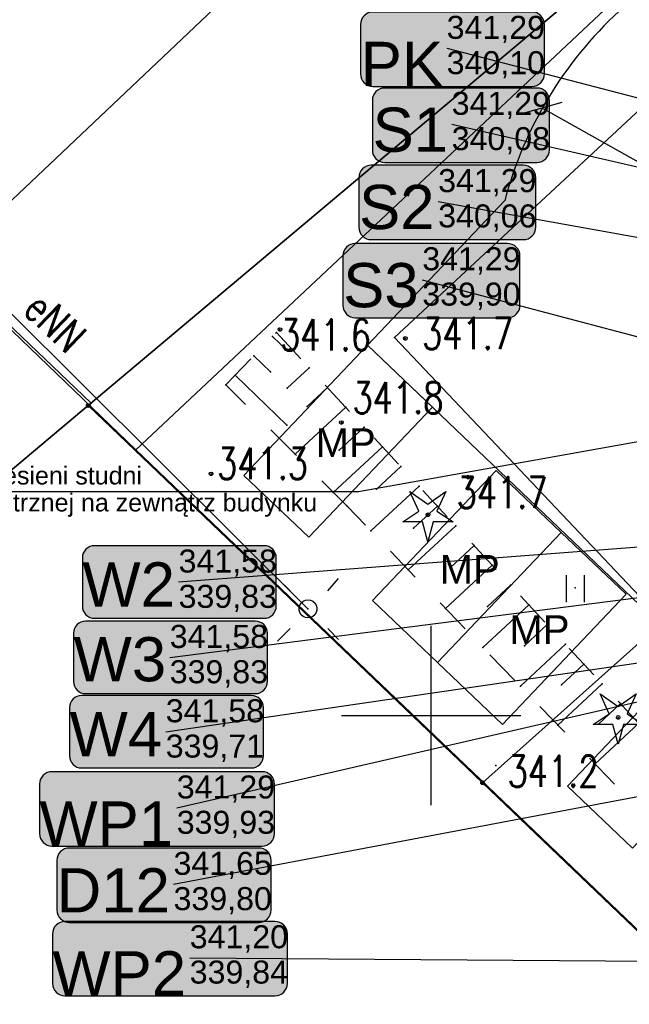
# Model space of a CAD drawing. Extents: x 5552506 to 5553307, y 5642054 to 5642708.
# Tile 16 of 72: x 5552789 to 5552806, y 5642442 to 5642469. Entities that reach past the tile are written whole.
import ezdxf
from ezdxf.enums import TextEntityAlignment as Align
from ezdxf.lldxf.tags import DXFTag

# ---------------------------------------------------------------- set-up
doc = ezdxf.new("R2010")
doc.units = 0
doc.header["$MEASUREMENT"] = 0
doc.linetypes.add('1', pattern=[2, 1, -1])
for name, color, linetype, lineweight in [('0_OPIS', 7, 'Continuous', 13), ('A_SC_WID', 1, 'Continuous', 18), ('PROJEKT', 255, 'Continuous', 50)]:
    doc.layers.add(name, color=color, linetype=linetype, lineweight=lineweight)
for name, color, linetype in [('drzewa', 98, 'Continuous'), ('EGB_DzialkaEwidencyjna', 7, 'Continuous'), ('EGB_KonturUzytkuGruntowego', 7, 'Continuous'), ('EGB_PunktGraniczny', 7, 'Continuous'), ('GES_PrzewodElektroenergetyczny', 7, 'Continuous'), ('IS_Węzeł_sieci_kanalizacyjnej_-_opisy', 7, 'Continuous'), ('IS_Węzły_sieci_wodociągowej_-_opisy', 7, 'Continuous'), ('krzyze', 7, 'Continuous'), ('OT_Komunikacja', 7, 'Continuous'), ('OT_Ogrodzenia', 7, 'Continuous'), ('OT_Rzedna', 7, 'Continuous'), ('OT_Skarpa', 7, 'Continuous'), ('pomiar', 7, 'Continuous')]:
    doc.layers.add(name, color=color, linetype=linetype)
doc.layers.add('wodociagi', color=7, linetype='Continuous', true_color=0x085c77)
doc.styles.add('ARIAL', font='arial.ttf')
doc.styles.add('J-SWIS', font='arial.ttf', dxfattribs={"width": 0.8})
doc.styles.get("Standard").update_dxf_attribs({"font": 'arial.ttf'})
doc.styles.add('STYL_ARIAL', font='simplex', dxfattribs={"width": 0.75, "oblique": 0.1})
tags = doc.linetypes.add('SOLID', pattern=[10, 10, 0]).pattern_tags.tags
tags[6:7] = [DXFTag(74, 4), DXFTag(75, 0), DXFTag(340, '0'), DXFTag(46, 0.0), DXFTag(50, 0.0), DXFTag(44, 0.0), DXFTag(45, 0.0)]
tags[4:5] = [DXFTag(74, 4), DXFTag(75, 0), DXFTag(340, '0'), DXFTag(46, 0.0), DXFTag(50, 0.0), DXFTag(44, 0.0), DXFTag(45, 0.0)]
doc.dimstyles.new('darek', dxfattribs={"dimtxt": 0.8, "dimasz": 0.8, "dimexe": 0.5, "dimexo": 0.5, "dimgap": 0.25, "dimtad": 1, "dimrnd": 0.01, "dimzin": 1, "dimdsep": 46, "dimtxsty": 'ARIAL', "dimblk": 'OBLIQUE', "dimcen": 0.8, "dimdle": 0.5, "dimclrd": 256, "dimclre": 256, "dimclrt": 256, "dimazin": 0, "dimtfac": 1, "dimtmove": 1, "dimatfit": 3, "dimfxl": 1, "dimtfill": 1, "dimlwd": -1, "dimlwe": -1, "dimarcsym": 0})

# ---------------------------------------------------------------- blocks, each defined once
blk = doc.blocks.new('DIG')
at = {"color": 7}
for points in [[(-1, 1.3, 0), (0, 0.6, 0), (1, 1.3, 0), (0.5, 0.2, 0), (1.4, -0.4, 0), (0.3, -0.4, 0), (0, -1.5, 0), (-0.3, -0.4, 0), (-1.4, -0.4, 0), (-0.5, 0.2, 0), (-1, 1.3, 0)], [(0, 0.1, 0), (0.0643, 0.0766, 0), (0.0985, 0.0174, 0), (0.0866, -0.05, 0), (0.0342, -0.094, 0), (-0.0342, -0.094, 0), (-0.0866, -0.05, 0), (-0.0985, 0.0174, 0), (-0.0643, 0.0766, 0), (0, 0.1, 0)]]:
    blk.add_polyline3d(points, dxfattribs=at)
blk = doc.blocks.new('RTPW01')
at = {"color": 7}
blk.add_polyline3d([(0, 0.1, 0), (0.0643, 0.0766, 0), (0.0985, 0.0174, 0), (0.0866, -0.05, 0), (0.0342, -0.094, 0), (-0.0342, -0.094, 0), (-0.0866, -0.05, 0), (-0.0985, 0.0174, 0), (-0.0643, 0.0766, 0), (0, 0.1, 0)], dxfattribs=at)
blk = doc.blocks.new('EGBP04_03')
at = {"color": 7}
blk.add_polyline3d([(0, 0.1, 0), (0.0643, 0.0766, 0), (0.0985, 0.0174, 0), (0.0866, -0.05, 0), (0.0342, -0.094, 0), (-0.0342, -0.094, 0), (-0.0866, -0.05, 0), (-0.0985, 0.0174, 0), (-0.0643, 0.0766, 0), (0, 0.1, 0)], dxfattribs=at)
blk = doc.blocks.new('SLS')
at = {"color": 7}
blk.add_polyline3d([(0, 0.5, 0), (0.1409, 0.4797, 0), (0.2703, 0.4206, 0), (0.3779, 0.3274, 0), (0.4548, 0.2077, 0), (0.4949, 0.0712, 0), (0.4949, -0.0712, 0), (0.4548, -0.2077, 0), (0.3779, -0.3274, 0), (0.2703, -0.4206, 0), (0.1409, -0.4797, 0), (0, -0.5, 0), (-0.1409, -0.4797, 0), (-0.2703, -0.4206, 0), (-0.3779, -0.3274, 0), (-0.4548, -0.2077, 0), (-0.4949, -0.0712, 0), (-0.4949, 0.0712, 0), (-0.4548, 0.2077, 0), (-0.3779, 0.3274, 0), (-0.2703, 0.4206, 0), (-0.1409, 0.4797, 0), (0, 0.5, 0)], dxfattribs=at)
blk = doc.blocks.new('SUSM01')
at = {"color": 7}
for points in [[(-1, 1, 0), (-1.7, 1.7, 0)], [(1.1, 1, 0), (1.7, 1.7, 0)], [(-1, -1.1, 0), (-1.7, -1.8, 0)], [(1.1, -1.1, 0), (1.7, -1.7, 0)]]:
    blk.add_polyline3d(points, dxfattribs=at)
blk = doc.blocks.new('TRA1')
at = {"color": 7}
for points in [[(-0.5, 0.7, 0), (-0.5, -0.8, 0)], [(0.5, 0.7, 0), (0.5, -0.8, 0)]]:
    blk.add_polyline3d(points, dxfattribs=at)
blk = doc.blocks.new('_Oblique')
at = {"color": 0, "linetype": 'ByBlock', "lineweight": -2}
blk.add_line((-0.5, -0.5), (0.5, 0.5), dxfattribs=at)
blk = doc.blocks.new('*D378')
at = {"layer": 'Defpoints', "color": 0, "linetype": 'ByBlock'}
for p in [(5552803.098, 5642466.915), (5552812.684, 5642461.52)]:
    blk.add_point(p, dxfattribs=at)
at = {"layer": 'pomiar', "xscale": 0.8, "yscale": 0.8, "zscale": 0.8, "rotation": 150.6252424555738}
blk.add_blockref('_Oblique', (5552803.098, 5642466.915), dxfattribs=at)
at = {"layer": 'pomiar', "linetype": 'ByBlock', "insert": (5552808.625, 5642464.56), "char_height": 0.8, "attachment_point": 5, "rotation": 330.6252, "style": 'ARIAL', "bg_fill": 3, "box_fill_scale": 1.25, "bg_fill_color": 256, "bg_fill_true_color": 13158600, "bg_fill_transparency": 0}
blk.add_mtext('R11.0', dxfattribs=at)
at = {"layer": 'pomiar'}
blk.add_line((5552803.098, 5642466.915), (5552809.758, 5642463.167), dxfattribs=at)

msp = doc.modelspace()

# ---------------------------------------------------------------- hatches: boundary and pattern name
at = {"layer": 'IS_Węzeł_sieci_kanalizacyjnej_-_opisy', "linetype": 'SOLID', "ltscale": 0.01, "true_color": 0xffffff}
h = msp.add_hatch(color=7, dxfattribs=at)
edge = h.paths.add_edge_path()
edge.add_arc((5552802.80787, 5642467.864), 0.345, 270, 360)
edge.add_line((5552803.15287, 5642467.864), (5552803.15287, 5642469.244))
edge.add_arc((5552802.80787, 5642469.244), 0.345, 0, 90)
edge.add_line((5552802.80787, 5642469.589), (5552798.37787, 5642469.589))
edge.add_arc((5552798.37787, 5642469.244), 0.345, 90, 180)
edge.add_line((5552798.03287, 5642469.244), (5552798.03287, 5642467.864))
edge.add_arc((5552798.37787, 5642467.864), 0.345, 180, 270)
edge.add_line((5552798.37787, 5642467.519), (5552802.80787, 5642467.519))
h = msp.add_hatch(color=7, dxfattribs=at)
edge = h.paths.add_edge_path()
edge.add_arc((5552795.29033, 5642446.71187), 0.345, 270, 360)
edge.add_line((5552795.63533, 5642446.71187), (5552795.63533, 5642448.09187))
edge.add_arc((5552795.29033, 5642448.09187), 0.345, 0, 90)
edge.add_line((5552795.29033, 5642448.43687), (5552789.44033, 5642448.43687))
edge.add_arc((5552789.44033, 5642448.09187), 0.345, 90, 180)
edge.add_line((5552789.09533, 5642448.09187), (5552789.09533, 5642446.71187))
edge.add_arc((5552789.44033, 5642446.71187), 0.345, 180, 270)
edge.add_line((5552789.44033, 5642446.36687), (5552795.29033, 5642446.36687))
h = msp.add_hatch(color=7, dxfattribs=at)
edge = h.paths.add_edge_path()
edge.add_arc((5552795.20072, 5642444.58598), 0.345, 270, 360)
edge.add_line((5552795.54572, 5642444.58598), (5552795.54572, 5642445.96598))
edge.add_arc((5552795.20072, 5642445.96598), 0.345, 0, 90)
edge.add_line((5552795.20072, 5642446.31098), (5552789.92072, 5642446.31098))
edge.add_arc((5552789.92072, 5642445.96598), 0.345, 90, 180)
edge.add_line((5552789.57572, 5642445.96598), (5552789.57572, 5642444.58598))
edge.add_arc((5552789.92072, 5642444.58598), 0.345, 180, 270)
edge.add_line((5552789.92072, 5642444.24098), (5552795.20072, 5642444.24098))
h = msp.add_hatch(color=7, dxfattribs=at)
edge = h.paths.add_edge_path()
edge.add_arc((5552795.65124, 5642442.54132), 0.345, 270, 360)
edge.add_line((5552795.99624, 5642442.54132), (5552795.99624, 5642443.92132))
edge.add_arc((5552795.65124, 5642443.92132), 0.345, 0, 90)
edge.add_line((5552795.65124, 5642444.26632), (5552789.80124, 5642444.26632))
edge.add_arc((5552789.80124, 5642443.92132), 0.345, 90, 180)
edge.add_line((5552789.45624, 5642443.92132), (5552789.45624, 5642442.54132))
edge.add_arc((5552789.80124, 5642442.54132), 0.345, 180, 270)
edge.add_line((5552789.80124, 5642442.19632), (5552795.65124, 5642442.19632))
at = {"layer": 'IS_Węzły_sieci_wodociągowej_-_opisy', "linetype": 'SOLID', "ltscale": 0.01, "true_color": 0xffffff}
h = msp.add_hatch(color=7, dxfattribs=at)
edge = h.paths.add_edge_path()
edge.add_arc((5552795.34952, 5642453.0452), 0.33667, 270, 360)
edge.add_line((5552795.68619, 5642453.0452), (5552795.68619, 5642454.39187))
edge.add_arc((5552795.34952, 5642454.39187), 0.33667, 0, 90)
edge.add_line((5552795.34952, 5642454.72854), (5552790.62286, 5642454.72854))
edge.add_arc((5552790.62286, 5642454.39187), 0.33667, 90, 180)
edge.add_line((5552790.28619, 5642454.39187), (5552790.28619, 5642453.0452))
edge.add_arc((5552790.62286, 5642453.0452), 0.33667, 180, 270)
edge.add_line((5552790.62286, 5642452.70854), (5552795.34952, 5642452.70854))
h = msp.add_hatch(color=7, dxfattribs=at)
edge = h.paths.add_edge_path()
edge.add_arc((5552795.10352, 5642450.9459), 0.33667, 270, 360)
edge.add_line((5552795.44018, 5642450.9459), (5552795.44018, 5642452.29256))
edge.add_arc((5552795.10352, 5642452.29256), 0.33667, 0, 90)
edge.add_line((5552795.10352, 5642452.62923), (5552790.37685, 5642452.62923))
edge.add_arc((5552790.37685, 5642452.29256), 0.33667, 90, 180)
edge.add_line((5552790.04018, 5642452.29256), (5552790.04018, 5642450.9459))
edge.add_arc((5552790.37685, 5642450.9459), 0.33667, 180, 270)
edge.add_line((5552790.37685, 5642450.60923), (5552795.10352, 5642450.60923))
h = msp.add_hatch(color=7, dxfattribs=at)
edge = h.paths.add_edge_path()
edge.add_arc((5552794.99216, 5642448.87617), 0.33667, 270, 360)
edge.add_line((5552795.32883, 5642448.87617), (5552795.32883, 5642450.22284))
edge.add_arc((5552794.99216, 5642450.22284), 0.33667, 0, 90)
edge.add_line((5552794.99216, 5642450.5595), (5552790.2655, 5642450.5595))
edge.add_arc((5552790.2655, 5642450.22284), 0.33667, 90, 180)
edge.add_line((5552789.92883, 5642450.22284), (5552789.92883, 5642448.87617))
edge.add_arc((5552790.2655, 5642448.87617), 0.33667, 180, 270)
edge.add_line((5552790.2655, 5642448.5395), (5552794.99216, 5642448.5395))

# ---------------------------------------------------------------- linework, layer by layer
at = {"color": 7}
for p in [(5552795.5825, 5642460.5587), (5552795.69, 5642460.67), (5552795.79, 5642460.75, 341.6), (5552798.98, 5642460.53), (5552799.28, 5642460.5, 341.7), (5552795.0615, 5642460.0192), (5552796.0052, 5642460.1505), (5552796.05, 5642460.192), (5552796.0947, 5642460.2335), (5552794.5405, 5642459.4797), (5552795.5281, 5642459.5686), (5552796.6047, 5642459.6835), (5552794.28, 5642459.21), (5552795.9947, 5642459.118), (5552797.1146, 5642459.1335), (5552790.45, 5642458.63), (5552796.5494, 5642458.6095), (5552797.6245, 5642458.5835), (5552795.9842, 5642458.0855), (5552797.5, 5642458.16, 341.8), (5552798.1344, 5642458.0335), (5552791.78, 5642457.4, 341.6), (5552796.2141, 5642457.2759), (5552797.4396, 5642457.3893), (5552798.6443, 5642457.4835), (5552793.87, 5642456.73, 341.3), (5552799.1543, 5642456.9336), (5552801.03, 5642456.64, 341.7), (5552797.2755, 5642456.2145), (5552798.4788, 5642456.3073), (5552799.6642, 5642456.3836), (5552797.66, 5642455.83), (5552800.1741, 5642455.8336), (5552798.3235, 5642455.1406), (5552799.5089, 5642455.2168), (5552800.684, 5642455.2836), (5552801.1939, 5642454.7336), (5552799.3638, 5642454.0595), (5552800.5389, 5642454.1263), (5552801.7038, 5642454.1836), (5552802.2138, 5642453.6337), (5552804.01, 5642453.56), (5552796.57, 5642452.97), (5552796.57, 5642452.97), (5552800.4041, 5642452.9785), (5552801.569, 5642453.0358), (5552802.7237, 5642453.0837), (5552803.2336, 5642452.5337), (5552801.4444, 5642451.8975), (5552802.5991, 5642451.9454), (5552803.7435, 5642451.9837), (5552804.2534, 5642451.4337), (5552802.4846, 5642450.8165), (5552803.6291, 5642450.8549), (5552804.7634, 5642450.8837), (5552805.2733, 5642450.3337), (5552803.5249, 5642449.7355), (5552804.6592, 5642449.7644), (5552801.8, 5642448.61, 341.2), (5552804.5652, 5642448.6545), (5552801.43, 5642448.13)]:
    msp.add_point(p, dxfattribs=at)
at = {"layer": 'A_SC_WID', "lineweight": 30}
msp.add_line((5552802.05409, 5642464.33731), (5552798.22418, 5642460.30868), dxfattribs=at)
msp.add_lwpolyline([(5552798.22418, 5642460.30868), (5552819.92838, 5642439.59803), (5552821.65269, 5642441.41181)], dxfattribs=at)
msp.add_arc((5552812.6842, 5642461.51961), 11, 132.631537, 165.180649, dxfattribs=at)
at = {"layer": 'drzewa', "color": 98}
for p in [(5552799.91, 5642455.59), (5552805.21, 5642449.95)]:
    msp.add_point(p, dxfattribs=at)
at = {"layer": 'EGB_DzialkaEwidencyjna', "color": 7}
for points in [[(5552958.94, 5642708.5, 0), (5552949.75, 5642699.25, 0), (5552876.93, 5642630.7, 0), (5552839.9, 5642595.84, 0), (5552831.63, 5642587.94, 0), (5552834.69, 5642584.7, 0), (5552825.7, 5642576.22, 0), (5552772.01, 5642525.59, 0), (5552764.24, 5642518.12, 0), (5552759.51, 5642513.99, 0), (5552727.01, 5642483.26, 0), (5552694.29, 5642452.93, 0), (5552689.56, 5642449.15, 0), (5552664.64, 5642359.07, 0), (5552675.43, 5642367.51, 0), (5552770.24, 5642441.64, 0), (5552772.72, 5642449.58, 0), (5552922.27, 5642591.19, 0), (5552932.82, 5642601.16, 0), (5552935.76, 5642615.88, 0), (5552950.18, 5642667.8, 0), (5552957.64, 5642697.83, 0), (5552958.94, 5642708.5, 0)], [(5552922.27, 5642591.19, 0), (5552772.72, 5642449.58, 0), (5552770.24, 5642441.64, 0), (5552790.45, 5642458.63, 0), (5552811.5, 5642476.33, 0), (5552860.87, 5642522.11, 0), (5552863.43, 5642524.49, 0), (5552919.43, 5642578.87, 0), (5552922.27, 5642591.19, 0)], [(5552860.87, 5642522.11, 0), (5552811.5, 5642476.33, 0), (5552790.45, 5642458.63, 0), (5552801.43, 5642448.13, 0), (5552806.15, 5642452.34, 0), (5552821.01, 5642466.78, 0), (5552868.91, 5642513.83, 0), (5552860.87, 5642522.11, 0)], [(5552868.91, 5642513.83, 0), (5552821.01, 5642466.78, 0), (5552806.15, 5642452.34, 0), (5552801.43, 5642448.13, 0), (5552811.55, 5642438.45, 0), (5552814.16, 5642435.96, 0), (5552817.83, 5642432.34, 0), (5552830.74, 5642439.96, 0), (5552839.1, 5642445.07, 0), (5552842.11, 5642445.56, 0), (5552869.22, 5642449.98, 0), (5552865.87, 5642471.42, 0), (5552889.45, 5642492.68, 0), (5552884.57, 5642497.71, 0), (5552879.14, 5642503.3, 0), (5552868.91, 5642513.83, 0)], [(5552675.43, 5642367.51, 0), (5552713.01, 5642333.55, 0), (5552758.82, 5642386.13, 0), (5552790.75, 5642415.43, 0), (5552814.16, 5642435.96, 0), (5552811.55, 5642438.45, 0), (5552801.43, 5642448.13, 0), (5552790.45, 5642458.63, 0), (5552770.24, 5642441.64, 0), (5552675.43, 5642367.51, 0)]]:
    msp.add_polyline3d(points, dxfattribs=at)
for p in [(5552790.45, 5642458.63), (5552790.45, 5642458.63), (5552790.45, 5642458.63), (5552801.43, 5642448.13), (5552801.43, 5642448.13), (5552801.43, 5642448.13)]:
    msp.add_point(p, dxfattribs=at)
at = {"layer": 'EGB_KonturUzytkuGruntowego', "color": 3}
for points in [[(5552817.83, 5642432.34, 0), (5552830.74, 5642439.96, 0), (5552839.1, 5642445.07, 0), (5552842.11, 5642445.56, 0), (5552869.22, 5642449.98, 0), (5552865.87, 5642471.42, 0), (5552889.45, 5642492.68, 0), (5552884.57, 5642497.71, 0), (5552879.14, 5642503.3, 0), (5552868.91, 5642513.83, 0), (5552860.87, 5642522.11, 0), (5552811.5, 5642476.33, 0), (5552790.5309, 5642458.698, 0), (5552790.45, 5642458.63, 0), (5552801.43, 5642448.13, 0), (5552811.55, 5642438.45, 0), (5552814.16, 5642435.96, 0), (5552817.83, 5642432.34, 0)], [(5552772.72, 5642449.58, 0), (5552770.24, 5642441.64, 0), (5552790.45, 5642458.63, 0), (5552790.5309, 5642458.698, 0), (5552786.4596, 5642462.5901, 0), (5552772.72, 5642449.58, 0)], [(5552790.75, 5642415.43, 0), (5552814.16, 5642435.96, 0), (5552811.55, 5642438.45, 0), (5552801.43, 5642448.13, 0), (5552790.45, 5642458.63, 0), (5552770.24, 5642441.64, 0), (5552715.6794, 5642398.9802, 0), (5552675.43, 5642367.51, 0), (5552713.01, 5642333.55, 0), (5552758.82, 5642386.13, 0), (5552790.75, 5642415.43, 0)]]:
    msp.add_polyline3d(points, dxfattribs=at)
at = {"layer": 'EGB_KonturUzytkuGruntowego', "color": 7}
msp.add_point((5552790.5309, 5642458.698), dxfattribs=at)
msp.add_point((5552790.5309, 5642458.698), dxfattribs=at)
at = {"layer": 'EGB_PunktGraniczny', "color": 7}
for points in [[(5552790.4149, 5642458.5944, 0), (5552790.4, 5642458.6296, 0), (5552790.4144, 5642458.6651, 0), (5552790.4496, 5642458.68, 0), (5552790.4851, 5642458.6656, 0), (5552790.5, 5642458.6304, 0), (5552790.4856, 5642458.5949, 0), (5552790.4504, 5642458.58, 0), (5552790.4149, 5642458.5944, 0)], [(5552790.4184, 5642458.5979, 0), (5552790.405, 5642458.6296, 0), (5552790.4179, 5642458.6616, 0), (5552790.4496, 5642458.675, 0), (5552790.4816, 5642458.6621, 0), (5552790.495, 5642458.6304, 0), (5552790.4821, 5642458.5984, 0), (5552790.4504, 5642458.585, 0), (5552790.4184, 5642458.5979, 0)], [(5552790.4219, 5642458.6015, 0), (5552790.41, 5642458.6297, 0), (5552790.4215, 5642458.6581, 0), (5552790.4497, 5642458.67, 0), (5552790.4781, 5642458.6585, 0), (5552790.49, 5642458.6303, 0), (5552790.4785, 5642458.6019, 0), (5552790.4503, 5642458.59, 0), (5552790.4219, 5642458.6015, 0)], [(5552790.4255, 5642458.6051, 0), (5552790.415, 5642458.6297, 0), (5552790.4251, 5642458.6545, 0), (5552790.4497, 5642458.665, 0), (5552790.4745, 5642458.6549, 0), (5552790.485, 5642458.6303, 0), (5552790.4749, 5642458.6055, 0), (5552790.4503, 5642458.595, 0), (5552790.4255, 5642458.6051, 0)], [(5552790.429, 5642458.6086, 0), (5552790.42, 5642458.6298, 0), (5552790.4286, 5642458.651, 0), (5552790.4498, 5642458.66, 0), (5552790.471, 5642458.6514, 0), (5552790.48, 5642458.6302, 0), (5552790.4714, 5642458.609, 0), (5552790.4502, 5642458.6, 0), (5552790.429, 5642458.6086, 0)], [(5552790.4325, 5642458.6122, 0), (5552790.425, 5642458.6298, 0), (5552790.4322, 5642458.6475, 0), (5552790.4498, 5642458.655, 0), (5552790.4675, 5642458.6478, 0), (5552790.475, 5642458.6302, 0), (5552790.4678, 5642458.6125, 0), (5552790.4502, 5642458.605, 0), (5552790.4325, 5642458.6122, 0)], [(5552790.436, 5642458.6157, 0), (5552790.43, 5642458.6298, 0), (5552790.4357, 5642458.644, 0), (5552790.4498, 5642458.65, 0), (5552790.464, 5642458.6443, 0), (5552790.47, 5642458.6302, 0), (5552790.4643, 5642458.616, 0), (5552790.4502, 5642458.61, 0), (5552790.436, 5642458.6157, 0)], [(5552790.4395, 5642458.6193, 0), (5552790.435, 5642458.6299, 0), (5552790.4393, 5642458.6405, 0), (5552790.4499, 5642458.645, 0), (5552790.4605, 5642458.6407, 0), (5552790.465, 5642458.6301, 0), (5552790.4607, 5642458.6195, 0), (5552790.4501, 5642458.615, 0), (5552790.4395, 5642458.6193, 0)], [(5552790.443, 5642458.6229, 0), (5552790.44, 5642458.6299, 0), (5552790.4429, 5642458.637, 0), (5552790.4499, 5642458.64, 0), (5552790.457, 5642458.6371, 0), (5552790.46, 5642458.6301, 0), (5552790.4571, 5642458.623, 0), (5552790.4501, 5642458.62, 0), (5552790.443, 5642458.6229, 0)], [(5552790.4465, 5642458.6264, 0), (5552790.445, 5642458.63, 0), (5552790.4464, 5642458.6335, 0), (5552790.45, 5642458.635, 0), (5552790.4535, 5642458.6336, 0), (5552790.455, 5642458.63, 0), (5552790.4536, 5642458.6265, 0), (5552790.45, 5642458.625, 0), (5552790.4465, 5642458.6264, 0)], [(5552801.3949, 5642448.0944, 0), (5552801.38, 5642448.1296, 0), (5552801.3944, 5642448.1651, 0), (5552801.4296, 5642448.18, 0), (5552801.4651, 5642448.1656, 0), (5552801.48, 5642448.1304, 0), (5552801.4656, 5642448.0949, 0), (5552801.4304, 5642448.08, 0), (5552801.3949, 5642448.0944, 0)], [(5552801.3984, 5642448.0979, 0), (5552801.385, 5642448.1296, 0), (5552801.3979, 5642448.1616, 0), (5552801.4296, 5642448.175, 0), (5552801.4616, 5642448.1621, 0), (5552801.475, 5642448.1304, 0), (5552801.4621, 5642448.0984, 0), (5552801.4304, 5642448.085, 0), (5552801.3984, 5642448.0979, 0)], [(5552801.4019, 5642448.1015, 0), (5552801.39, 5642448.1297, 0), (5552801.4015, 5642448.1581, 0), (5552801.4297, 5642448.17, 0), (5552801.4581, 5642448.1585, 0), (5552801.47, 5642448.1303, 0), (5552801.4585, 5642448.1019, 0), (5552801.4303, 5642448.09, 0), (5552801.4019, 5642448.1015, 0)], [(5552801.4055, 5642448.1051, 0), (5552801.395, 5642448.1297, 0), (5552801.4051, 5642448.1545, 0), (5552801.4297, 5642448.165, 0), (5552801.4545, 5642448.1549, 0), (5552801.465, 5642448.1303, 0), (5552801.4549, 5642448.1055, 0), (5552801.4303, 5642448.095, 0), (5552801.4055, 5642448.1051, 0)], [(5552801.409, 5642448.1086, 0), (5552801.4, 5642448.1298, 0), (5552801.4086, 5642448.151, 0), (5552801.4298, 5642448.16, 0), (5552801.451, 5642448.1514, 0), (5552801.46, 5642448.1302, 0), (5552801.4514, 5642448.109, 0), (5552801.4302, 5642448.1, 0), (5552801.409, 5642448.1086, 0)], [(5552801.4125, 5642448.1122, 0), (5552801.405, 5642448.1298, 0), (5552801.4122, 5642448.1475, 0), (5552801.4298, 5642448.155, 0), (5552801.4475, 5642448.1478, 0), (5552801.455, 5642448.1302, 0), (5552801.4478, 5642448.1125, 0), (5552801.4302, 5642448.105, 0), (5552801.4125, 5642448.1122, 0)], [(5552801.416, 5642448.1157, 0), (5552801.41, 5642448.1298, 0), (5552801.4157, 5642448.144, 0), (5552801.4298, 5642448.15, 0), (5552801.444, 5642448.1443, 0), (5552801.45, 5642448.1302, 0), (5552801.4443, 5642448.116, 0), (5552801.4302, 5642448.11, 0), (5552801.416, 5642448.1157, 0)], [(5552801.4195, 5642448.1193, 0), (5552801.415, 5642448.1299, 0), (5552801.4193, 5642448.1405, 0), (5552801.4299, 5642448.145, 0), (5552801.4405, 5642448.1407, 0), (5552801.445, 5642448.1301, 0), (5552801.4407, 5642448.1195, 0), (5552801.4301, 5642448.115, 0), (5552801.4195, 5642448.1193, 0)], [(5552801.423, 5642448.1229, 0), (5552801.42, 5642448.1299, 0), (5552801.4229, 5642448.137, 0), (5552801.4299, 5642448.14, 0), (5552801.437, 5642448.1371, 0), (5552801.44, 5642448.1301, 0), (5552801.4371, 5642448.123, 0), (5552801.4301, 5642448.12, 0), (5552801.423, 5642448.1229, 0)], [(5552801.4265, 5642448.1264, 0), (5552801.425, 5642448.13, 0), (5552801.4264, 5642448.1335, 0), (5552801.43, 5642448.135, 0), (5552801.4335, 5642448.1336, 0), (5552801.435, 5642448.13, 0), (5552801.4336, 5642448.1265, 0), (5552801.43, 5642448.125, 0), (5552801.4265, 5642448.1264, 0)]]:
    msp.add_polyline3d(points, dxfattribs=at)
msp.add_point((5552801.43, 5642448.13), dxfattribs=at)
at = {"layer": 'GES_PrzewodElektroenergetyczny', "color": 1}
msp.add_polyline3d([(5552796.57, 5642452.97, 0), (5552781.97, 5642467.49, 0), (5552774.46, 5642460.1, 0), (5552757.25, 5642443.91, 0)], dxfattribs=at)
at = {"layer": 'IS_Węzeł_sieci_kanalizacyjnej_-_opisy', "color": 211, "linetype": 'SOLID', "ltscale": 0.01}
for p, q in [((5552792.91533, 5642447.42687), (5552813.81833, 5642452.24927)), ((5552792.82572, 5642445.30098), (5552825.12662, 5642451.42218)), ((5552793.27624, 5642443.25632), (5552827.13074, 5642443.00842))]:
    msp.add_line(p, q, dxfattribs=at)
for points in [[(5552798.37787, 5642467.519), (5552802.80787, 5642467.519, 0.414214), (5552803.15287, 5642467.864), (5552803.15287, 5642469.244, 0.414214), (5552802.80787, 5642469.589), (5552798.37787, 5642469.589, 0.414214), (5552798.03287, 5642469.244), (5552798.03287, 5642467.864, 0.414214), (5552798.37787, 5642467.519)], [(5552789.44033, 5642446.36687), (5552795.29033, 5642446.36687, 0.414214), (5552795.63533, 5642446.71187), (5552795.63533, 5642448.09187, 0.414214), (5552795.29033, 5642448.43687), (5552789.44033, 5642448.43687, 0.414214), (5552789.09533, 5642448.09187), (5552789.09533, 5642446.71187, 0.414214), (5552789.44033, 5642446.36687)], [(5552789.92072, 5642444.24098), (5552795.20072, 5642444.24098, 0.414214), (5552795.54572, 5642444.58598), (5552795.54572, 5642445.96598, 0.414214), (5552795.20072, 5642446.31098), (5552789.92072, 5642446.31098, 0.414214), (5552789.57572, 5642445.96598), (5552789.57572, 5642444.58598, 0.414214), (5552789.92072, 5642444.24098)], [(5552789.80124, 5642442.19632), (5552795.65124, 5642442.19632, 0.414214), (5552795.99624, 5642442.54132), (5552795.99624, 5642443.92132, 0.414214), (5552795.65124, 5642444.26632), (5552789.80124, 5642444.26632, 0.414214), (5552789.45624, 5642443.92132), (5552789.45624, 5642442.54132, 0.414214), (5552789.80124, 5642442.19632)]]:
    msp.add_lwpolyline(points, format="xyb", dxfattribs=at)
at = {"layer": 'IS_Węzły_sieci_wodociągowej_-_opisy', "color": 211, "linetype": 'SOLID', "ltscale": 0.01}
for p, q in [((5552792.96619, 5642453.71854), (5552832.23389, 5642456.72724)), ((5552792.72018, 5642451.61923), (5552828.59768, 5642456.19383)), ((5552792.60883, 5642449.5495), (5552826.83563, 5642454.5476))]:
    msp.add_line(p, q, dxfattribs=at)
for points in [[(5552790.62286, 5642452.70854), (5552795.34952, 5642452.70854, 0.414214), (5552795.68619, 5642453.0452), (5552795.68619, 5642454.39187, 0.414214), (5552795.34952, 5642454.72854), (5552790.62286, 5642454.72854, 0.414214), (5552790.28619, 5642454.39187), (5552790.28619, 5642453.0452, 0.414214), (5552790.62286, 5642452.70854)], [(5552790.37685, 5642450.60923), (5552795.10352, 5642450.60923, 0.414214), (5552795.44018, 5642450.9459), (5552795.44018, 5642452.29256, 0.414214), (5552795.10352, 5642452.62923), (5552790.37685, 5642452.62923, 0.414214), (5552790.04018, 5642452.29256), (5552790.04018, 5642450.9459, 0.414214), (5552790.37685, 5642450.60923)], [(5552790.2655, 5642448.5395), (5552794.99216, 5642448.5395, 0.414214), (5552795.32883, 5642448.87617), (5552795.32883, 5642450.22284, 0.414214), (5552794.99216, 5642450.5595), (5552790.2655, 5642450.5595, 0.414214), (5552789.92883, 5642450.22284), (5552789.92883, 5642448.87617, 0.414214), (5552790.2655, 5642448.5395)]]:
    msp.add_lwpolyline(points, format="xyb", dxfattribs=at)
at = {"layer": 'krzyze', "color": 7}
for points in [[(5552800, 5642447.5, 0), (5552800, 5642452.5, 0)], [(5552797.5, 5642450, 0), (5552802.5, 5642450, 0)]]:
    msp.add_polyline3d(points, dxfattribs=at)
at = {"layer": 'OT_Komunikacja', "color": 7}
msp.add_polyline3d([(5552835.09, 5642430.45, 0), (5552835.43, 5642431.17, 0), (5552835.76, 5642432.42, 0), (5552835.33, 5642434.8, 0), (5552833.82, 5642437.6, 0), (5552832.49, 5642440.3, 0), (5552831.37, 5642441.7, 0), (5552829.54, 5642442.7, 0), (5552827.78, 5642443.06, 0), (5552825.37, 5642442.42, 0), (5552823.82, 5642441.48, 0), (5552820.12, 5642438.21, 0), (5552798.98, 5642460.53, 0), (5552831.66, 5642490.91, 0), (5552856.03, 5642513.63, 0), (5552860.34, 5642508.67, 0), (5552861.49, 5642507.85, 0), (5552863.4, 5642507.09, 0)], dxfattribs=at)
at = {"layer": 'OT_Ogrodzenia', "color": 7}
for points in [[(5552817.88, 5642432.55, 0), (5552812.25, 5642437.82, 0), (5552791.78, 5642457.4, 341.6), (5552808.93, 5642473.51, 341.7), (5552821.72, 5642485.39, 342), (5552836.3, 5642499.04, 342.5), (5552861.82, 5642522.92, 343.2), (5552873.7, 5642510.17, 343.7)], [(5552791.78, 5642457.4, 341.6), (5552781.95, 5642466.84, 0), (5552761.45, 5642447.55, 0)]]:
    msp.add_polyline3d(points, dxfattribs=at)
at = {"layer": 'OT_Skarpa', "color": 7, "linetype": '1'}
msp.add_polyline3d([(5552828.29, 5642440.98, 0), (5552819.58, 5642434.43, 0), (5552818.3, 5642434.15, 0), (5552817.47, 5642434.54, 340.7), (5552807.88, 5642445.21, 0), (5552797.66, 5642455.83, 0), (5552794.28, 5642459.21, 0), (5552795.69, 5642460.67, 0), (5552806.89, 5642448.59, 0), (5552816.18, 5642437.94, 0), (5552817.95, 5642435.97, 0), (5552819.45, 5642436.04, 0), (5552828.29, 5642440.98, 0)], dxfattribs=at)
at = {"layer": 'OT_Skarpa', "color": 7}
for points in [[(5552795.5825, 5642460.5587, 0), (5552796.0052, 5642460.1505, 0)], [(5552795.0615, 5642460.0192, 0), (5552795.5281, 5642459.5686, 0)], [(5552796.0947, 5642460.2335, 0), (5552796.05, 5642460.192, 0)], [(5552794.5405, 5642459.4797, 0), (5552795.9842, 5642458.0855, 0)], [(5552796.6047, 5642459.6835, 0), (5552795.9947, 5642459.118, 0)], [(5552797.1146, 5642459.1335, 0), (5552796.5494, 5642458.6095, 0)], [(5552797.6245, 5642458.5835, 0), (5552796.2141, 5642457.2759, 0)], [(5552798.1344, 5642458.0335, 0), (5552797.4396, 5642457.3893, 0)], [(5552798.6443, 5642457.4835, 0), (5552797.2755, 5642456.2145, 0)], [(5552799.1543, 5642456.9336, 0), (5552798.4788, 5642456.3073, 0)], [(5552799.6642, 5642456.3836, 0), (5552798.3235, 5642455.1406, 0)], [(5552800.1741, 5642455.8336, 0), (5552799.5089, 5642455.2168, 0)], [(5552800.684, 5642455.2836, 0), (5552799.3638, 5642454.0595, 0)], [(5552801.1939, 5642454.7336, 0), (5552800.5389, 5642454.1263, 0)], [(5552801.7038, 5642454.1836, 0), (5552800.4041, 5642452.9785, 0)], [(5552802.2138, 5642453.6337, 0), (5552801.569, 5642453.0358, 0)], [(5552802.7237, 5642453.0837, 0), (5552801.4444, 5642451.8975, 0)], [(5552803.2336, 5642452.5337, 0), (5552802.5991, 5642451.9454, 0)], [(5552803.7435, 5642451.9837, 0), (5552802.4846, 5642450.8165, 0)], [(5552804.2534, 5642451.4337, 0), (5552803.6291, 5642450.8549, 0)], [(5552804.7634, 5642450.8837, 0), (5552803.5249, 5642449.7355, 0)], [(5552805.2733, 5642450.3337, 0), (5552804.6592, 5642449.7644, 0)], [(5552805.7832, 5642449.7838, 0), (5552804.5652, 5642448.6545, 0)]]:
    msp.add_polyline3d(points, dxfattribs=at)
at = {"layer": 'PROJEKT', "color": 6, "linetype": 'Continuous', "lineweight": 30}
for points in [[(5552794.77916, 5642456.6849), (5552796.59105, 5642454.96239), (5552800.03607, 5642458.58617), (5552798.22418, 5642460.30868)], [(5552798.36445, 5642453.19939), (5552800.17634, 5642451.47688), (5552803.62137, 5642455.10066), (5552801.80948, 5642456.82317)], [(5552800.17634, 5642451.47688), (5552801.98823, 5642449.75437), (5552805.43326, 5642453.37815), (5552803.62137, 5642455.10066)], [(5552803.80012, 5642448.03185), (5552805.61201, 5642446.30934), (5552809.05704, 5642449.93312), (5552807.24515, 5642451.65563)]]:
    msp.add_lwpolyline(points, close=True, dxfattribs=at)
at = {"layer": 'wodociagi', "color": 211, "linetype": 'ByBlock'}
msp.add_lwpolyline([(5552786.54389, 5642456.23993), (5552797.97469, 5642456.23993), (5552824.49146, 5642460.9829)], dxfattribs=at)

# ---------------------------------------------------------------- block references
at = {"color": 7, "xscale": 0.5, "yscale": 0.5}
for name, p in [('RTPW01', (5552795.79, 5642460.75)), ('RTPW01', (5552799.28, 5642460.5)), ('EGBP04_03', (5552790.45, 5642458.63)), ('RTPW01', (5552797.5, 5642458.16)), ('RTPW01', (5552793.87, 5642456.73)), ('RTPW01', (5552801.03, 5642456.64)), ('SUSM01', (5552796.57, 5642452.97)), ('TRA1', (5552804.01, 5642453.56)), ('SLS', (5552796.57, 5642452.97)), ('EGBP04_03', (5552801.43, 5642448.13))]:
    msp.add_blockref(name, p, dxfattribs=at)
at = {"layer": 'drzewa', "color": 98, "xscale": 0.5, "yscale": 0.5}
for p in [(5552799.91, 5642455.59), (5552805.21, 5642449.95)]:
    msp.add_blockref('DIG', p, dxfattribs=at)

# ---------------------------------------------------------------- texts
at = {"color": 211, "linetype": 'ByBlock'}
for s, p in [('przeniesieni studni', (5552786.18209, 5642456.43446)), ('wewnętrznej na zewnątrz budynku', (5552786.18667, 5642455.68294))]:
    msp.add_text(s, height=0.4982172, dxfattribs=at).set_placement(p)
at = {"layer": '0_OPIS', "style": 'J-SWIS'}
for p in [(5552796.78089, 5642457.20051), (5552800.23513, 5642453.67115), (5552802.17807, 5642451.99249)]:
    msp.add_text('MP', height=0.8, dxfattribs=at).set_placement(p)
at = {"layer": 'GES_PrzewodElektroenergetyczny', "color": 1, "style": 'STYL_ARIAL', "width": 0.75}
msp.add_text('eNN', height=0.875, rotation=316.1, dxfattribs=at).set_placement((5552788.4196, 5642461.0565), align=Align.BOTTOM_LEFT)
at = {"layer": 'IS_Węzeł_sieci_kanalizacyjnej_-_opisy', "color": 211, "linetype": 'SOLID', "ltscale": 0.01}
for s, insert, char_height, attachment_point in [('\\fArial|b0|i0;341,29', (5552800.43287, 5642468.723), 0.6408, 7), ('\\fArial|b0|i0;PK', (5552800.33287, 5642467.529), 1.2312, 9), ('\\fArial|b0|i0;340,10', (5552800.43287, 5642468.4998), 0.6408, 1), ('\\fArial|b0|i0;S1', (5552800.47317, 5642465.67968), 1.2312, 9), ('\\fArial|b0|i0;S2', (5552800.09577, 5642463.5286), 1.2312, 9), ('\\fArial|b0|i0;341,29', (5552799.75362, 5642462.27868), 0.6408, 7), ('\\fArial|b0|i0;S3', (5552799.65362, 5642461.35108), 1.2312, 9), ('\\fArial|b0|i0;339,90', (5552799.75362, 5642462.05548), 0.6408, 1), ('\\fArial|b0|i0;341,29', (5552792.91533, 5642447.57087), 0.6408, 7), ('\\fArial|b0|i0;WP1', (5552792.81533, 5642446.37687), 1.2312, 9), ('\\fArial|b0|i0;339,93', (5552792.91533, 5642447.34767), 0.6408, 1), ('\\fArial|b0|i0;341,65', (5552792.82572, 5642445.44498), 0.6408, 7), ('\\fArial|b0|i0;D12', (5552792.72572, 5642444.51738), 1.2312, 9), ('\\fArial|b0|i0;339,80', (5552792.82572, 5642445.22178), 0.6408, 1), ('\\fArial|b0|i0;341,20', (5552793.27624, 5642443.40032), 0.6408, 7), ('\\fArial|b0|i0;WP2', (5552793.17624, 5642442.20632), 1.2312, 9), ('\\fArial|b0|i0;339,84', (5552793.27624, 5642443.17712), 0.6408, 1)]:
    msp.add_mtext(s, dxfattribs=dict(at, insert=insert, char_height=char_height, attachment_point=attachment_point))
at = {"layer": 'IS_Węzły_sieci_wodociągowej_-_opisy', "color": 211, "linetype": 'SOLID', "ltscale": 0.01}
for s, insert, char_height, attachment_point in [('\\fArial|b0|i0;341,58', (5552792.96619, 5642453.86254), 0.6408, 7), ('\\fArial|b0|i0;W2', (5552792.86619, 5642453.03494), 1.2312, 9), ('\\fArial|b0|i0;339,83', (5552792.96619, 5642453.63934), 0.6408, 1), ('\\fArial|b0|i0;341,58', (5552792.72018, 5642451.76323), 0.6408, 7), ('\\fArial|b0|i0;W3', (5552792.62018, 5642450.93563), 1.2312, 9), ('\\fArial|b0|i0;339,83', (5552792.72018, 5642451.54003), 0.6408, 1), ('\\fArial|b0|i0;341,58', (5552792.60883, 5642449.6935), 0.6408, 7), ('\\fArial|b0|i0;W4', (5552792.50883, 5642448.8659), 1.2312, 9), ('\\fArial|b0|i0;339,71', (5552792.60883, 5642449.4703), 0.6408, 1)]:
    msp.add_mtext(s, dxfattribs=dict(at, insert=insert, char_height=char_height, attachment_point=attachment_point))
at = {"layer": 'OT_Rzedna', "color": 7, "style": 'STYL_ARIAL', "width": 0.75}
for s, p in [('341.7', (5552799.75, 5642459.9386)), ('341.6', (5552795.79, 5642459.8986)), ('341.8', (5552797.81, 5642458.1486)), ('341.3', (5552794.04, 5642456.3186)), ('341.7', (5552800.71, 5642455.5086)), ('341.2', (5552802.13, 5642447.7486))]:
    msp.add_text(s, height=0.875, dxfattribs=at).set_placement(p, align=Align.BOTTOM_LEFT)

# ---------------------------------------------------------------- next in the draw order: dimensions: what is measured, and where the dimension line sits
at = {"layer": 'pomiar'}
dim = msp.add_radius_dim(center=(5552812.6842, 5642461.51961), mpoint=(5552803.09847, 5642466.91533), dimstyle='darek', override={"dimdec": 1, "dimtxsty": 'ARIAL'}, dxfattribs=at)
dim.commit()
dim.dimension.update_dxf_attribs({"geometry": '*D378', "text_midpoint": (5552808.30242, 5642463.98607), "dimtype": 164})

# ---------------------------------------------------------------- next in the draw order: hatches: boundary and pattern name
at = {"layer": 'IS_Węzeł_sieci_kanalizacyjnej_-_opisy', "linetype": 'SOLID', "ltscale": 0.01, "true_color": 0xffffff}
h = msp.add_hatch(color=7, dxfattribs=at)
edge = h.paths.add_edge_path()
edge.add_arc((5552802.94817, 5642465.74828), 0.345, 270, 360)
edge.add_line((5552803.29317, 5642465.74828), (5552803.29317, 5642467.12828))
edge.add_arc((5552802.94817, 5642467.12828), 0.345, 0, 90)
edge.add_line((5552802.94817, 5642467.47328), (5552798.70817, 5642467.47328))
edge.add_arc((5552798.70817, 5642467.12828), 0.345, 90, 180)
edge.add_line((5552798.36317, 5642467.12828), (5552798.36317, 5642465.74828))
edge.add_arc((5552798.70817, 5642465.74828), 0.345, 180, 270)
edge.add_line((5552798.70817, 5642465.40328), (5552802.94817, 5642465.40328))
h = msp.add_hatch(color=7, dxfattribs=at)
edge = h.paths.add_edge_path()
edge.add_arc((5552802.57077, 5642463.5972), 0.345, 270, 360)
edge.add_line((5552802.91577, 5642463.5972), (5552802.91577, 5642464.9772))
edge.add_arc((5552802.57077, 5642464.9772), 0.345, 0, 90)
edge.add_line((5552802.57077, 5642465.3222), (5552798.33077, 5642465.3222))
edge.add_arc((5552798.33077, 5642464.9772), 0.345, 90, 180)
edge.add_line((5552797.98577, 5642464.9772), (5552797.98577, 5642463.5972))
edge.add_arc((5552798.33077, 5642463.5972), 0.345, 180, 270)
edge.add_line((5552798.33077, 5642463.2522), (5552802.57077, 5642463.2522))
h = msp.add_hatch(color=7, dxfattribs=at)
edge = h.paths.add_edge_path()
edge.add_arc((5552802.12862, 5642461.41968), 0.345, 270, 360)
edge.add_line((5552802.47362, 5642461.41968), (5552802.47362, 5642462.79968))
edge.add_arc((5552802.12862, 5642462.79968), 0.345, 0, 90)
edge.add_line((5552802.12862, 5642463.14468), (5552797.88862, 5642463.14468))
edge.add_arc((5552797.88862, 5642462.79968), 0.345, 90, 180)
edge.add_line((5552797.54362, 5642462.79968), (5552797.54362, 5642461.41968))
edge.add_arc((5552797.88862, 5642461.41968), 0.345, 180, 270)
edge.add_line((5552797.88862, 5642461.07468), (5552802.12862, 5642461.07468))

# ---------------------------------------------------------------- next in the draw order: linework, layer by layer
at = {"layer": 'IS_Węzeł_sieci_kanalizacyjnej_-_opisy', "color": 211, "linetype": 'SOLID', "ltscale": 0.01}
for p, q in [((5552800.43287, 5642468.579), (5552825.63687, 5642462.0406)), ((5552800.57317, 5642466.46328), (5552824.46667, 5642460.96508)), ((5552800.19577, 5642464.3122), (5552823.40897, 5642460.1535)), ((5552799.75362, 5642462.13468), (5552828.34492, 5642454.57438))]:
    msp.add_line(p, q, dxfattribs=at)
for points in [[(5552798.70817, 5642465.40328), (5552802.94817, 5642465.40328, 0.414214), (5552803.29317, 5642465.74828), (5552803.29317, 5642467.12828, 0.414214), (5552802.94817, 5642467.47328), (5552798.70817, 5642467.47328, 0.414214), (5552798.36317, 5642467.12828), (5552798.36317, 5642465.74828, 0.414214), (5552798.70817, 5642465.40328)], [(5552798.33077, 5642463.2522), (5552802.57077, 5642463.2522, 0.414214), (5552802.91577, 5642463.5972), (5552802.91577, 5642464.9772, 0.414214), (5552802.57077, 5642465.3222), (5552798.33077, 5642465.3222, 0.414214), (5552797.98577, 5642464.9772), (5552797.98577, 5642463.5972, 0.414214), (5552798.33077, 5642463.2522)], [(5552797.88862, 5642461.07468), (5552802.12862, 5642461.07468, 0.414214), (5552802.47362, 5642461.41968), (5552802.47362, 5642462.79968, 0.414214), (5552802.12862, 5642463.14468), (5552797.88862, 5642463.14468, 0.414214), (5552797.54362, 5642462.79968), (5552797.54362, 5642461.41968, 0.414214), (5552797.88862, 5642461.07468)]]:
    msp.add_lwpolyline(points, format="xyb", dxfattribs=at)

# ---------------------------------------------------------------- next in the draw order: texts
at = {"layer": 'IS_Węzeł_sieci_kanalizacyjnej_-_opisy', "color": 211, "linetype": 'SOLID', "ltscale": 0.01, "char_height": 0.6408}
for s, insert, attachment_point in [('\\fArial|b0|i0;341,29', (5552800.57317, 5642466.60728), 7), ('\\fArial|b0|i0;340,08', (5552800.57317, 5642466.38408), 1), ('\\fArial|b0|i0;341,29', (5552800.19577, 5642464.4562), 7), ('\\fArial|b0|i0;340,06', (5552800.19577, 5642464.233), 1)]:
    msp.add_mtext(s, dxfattribs=dict(at, insert=insert, attachment_point=attachment_point))

doc.saveas('drawing.dxf')
